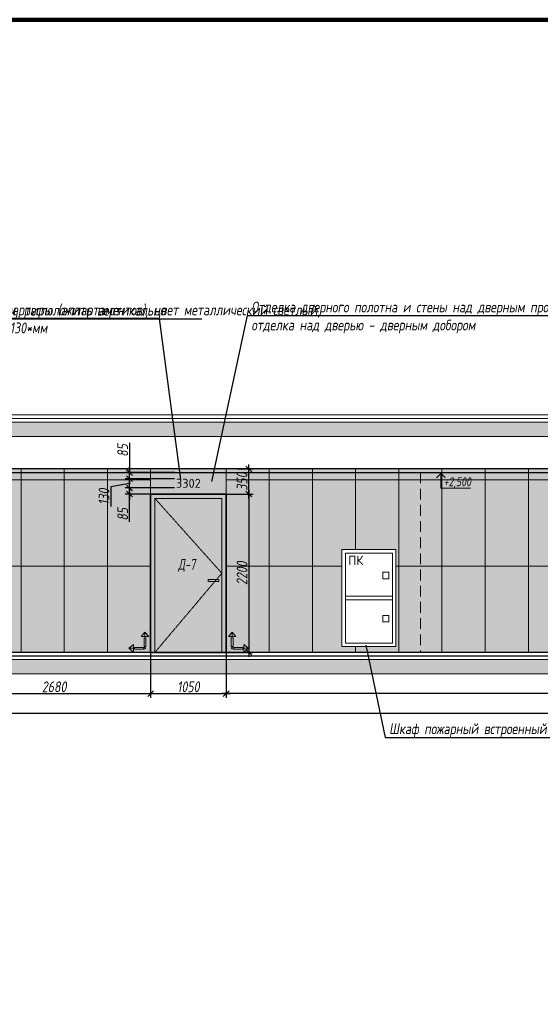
# Model space of a CAD drawing. Header units: millimetres. Extents: x -26888115 to 7466299, y -86687 to 22081.
# Tile 179 of 208: x 177647 to 184882, y 3671 to 17359. Entities that reach past the tile are written whole.
import ezdxf
from ezdxf import colors
from ezdxf.entities.mleader import LeaderData, LeaderLine
from ezdxf.math import Vec2, Vec3

# ---------------------------------------------------------------- set-up
doc = ezdxf.new("R2010")
doc.units = ezdxf.units.MM
for name, pattern in [('( Hidden )', [0.375, 0.25, -0.125]), ('DASHDOT', [25.4, 12.7, -6.35, 0, -6.35]), ('DASHED', [0.75, 0.5, -0.25]), ('DASHEDx20', [0.75, 0.5, -0.25])]:
    doc.linetypes.add(name, pattern=pattern)
doc.layers.get('Defpoints').update_dxf_attribs({"color": 31})
for name, color, linetype, lineweight in [('A-DETL-GENF', 7, 'Continuous', 5), ('engineering', 20, 'Continuous', 13), ('meb', 26, 'Continuous', 15), ('Двери', 7, 'Continuous', 5), ('Отделка стен', 253, 'Continuous', 0)]:
    doc.layers.add(name, color=color, linetype=linetype, lineweight=lineweight)
for name, color, linetype, lineweight, true_color in [('dim_obm', 7, 'Continuous', 9, 0x005700), ('dim_razv', 7, 'DASHDOT', 9, 0x285228), ('pol', 7, 'Continuous', 15, 0x55666d)]:
    doc.layers.add(name, color=color, linetype=linetype, lineweight=lineweight, true_color=true_color)
doc.styles.add('fl_iso paper', font='isocpeur.ttf', dxfattribs={"width": 0.8, "oblique": 10})
doc.styles.add('GODT type AU', font='isocpeur.ttf')
doc.styles.add('GOST-2.304_Type-B', font='GOST_Common.ttf')
doc.styles.add('In tre', font='isocpeur.ttf', dxfattribs={"width": 0.8, "oblique": 10})
doc.dimstyles.new('In tre 1_50', dxfattribs={"dimtxt": 150, "dimasz": 80, "dimexe": 60, "dimexo": 10, "dimgap": 20, "dimtad": 1, "dimdec": 0, "dimrnd": 5, "dimzin": 0, "dimdsep": 46, "dimtxsty": 'fl_iso paper', "dimblk": 'OBLIQUE', "dimcen": 0, "dimdle": 60, "dimadec": 0, "dimazin": 0, "dimtfac": 1, "dimtdec": 0, "dimtofl": 0, "dimtmove": 1, "dimatfit": 1, "dimfxl": 40, "dimtolj": 1, "dimtzin": 0, "dimarcsym": 1})

# ---------------------------------------------------------------- blocks, each defined once
blk = doc.blocks.new('_Oblique')
at = {"color": 0, "linetype": 'ByBlock', "lineweight": -2}
blk.add_line((-0.5, -0.5), (0.5, 0.5), dxfattribs=at)
blk = doc.blocks.new('*D145')
at = {"layer": 'Defpoints', "color": 0, "linetype": 'ByBlock', "transparency": 16777216}
for p in [(179466, 8564), (180516, 8564), (180516, 7990)]:
    blk.add_point(p, dxfattribs=at)
at = {"layer": 'dim_razv', "color": 0, "linetype": 'ByBlock', "lineweight": -2, "transparency": 16777216}
for p, q in [((179466, 8554), (179466, 7930)), ((180516, 8554), (180516, 7930)), ((179406, 7990), (180576, 7990))]:
    blk.add_line(p, q, dxfattribs=at)
at = {"layer": 'dim_razv', "color": 0, "linetype": 'ByBlock', "lineweight": -2, "transparency": 16777216, "xscale": 80, "yscale": 80, "zscale": 80, "rotation": 180}
blk.add_blockref('_Oblique', (179466, 7990), dxfattribs=at)
at = {"layer": 'dim_razv', "color": 0, "linetype": 'ByBlock', "lineweight": -2, "transparency": 16777216, "xscale": 80, "yscale": 80, "zscale": 80}
blk.add_blockref('_Oblique', (180516, 7990), dxfattribs=at)
at = {"layer": 'dim_razv', "color": 0, "linetype": 'ByBlock', "transparency": 16777216, "insert": (179991, 8085), "char_height": 150, "attachment_point": 5, "style": 'fl_iso paper'}
blk.add_mtext('\\A1;1050', dxfattribs=at)
blk = doc.blocks.new('*D142')
at = {"layer": 'Defpoints', "color": 0, "linetype": 'ByBlock', "transparency": 16777216}
for p in [(179173, 10849), (179809, 10849), (179809, 10764)]:
    blk.add_point(p, dxfattribs=at)
at = {"layer": 'dim_razv', "color": 0, "linetype": 'ByBlock', "lineweight": -2, "transparency": 16777216}
for p, q in [((179799, 10849), (179113, 10849)), ((179173, 10849), (179173, 10929)), ((179173, 10764), (179173, 10849)), ((179799, 10764), (179113, 10764)), ((179173, 10764), (179173, 10684)), ((179173, 10379), (179173, 10764))]:
    blk.add_line(p, q, dxfattribs=at)
at = {"layer": 'dim_razv', "color": 0, "linetype": 'ByBlock', "lineweight": -2, "transparency": 16777216, "xscale": 80, "yscale": 80, "zscale": 80}
for p, rotation in [((179173, 10849), 270), ((179173, 10764), 90)]:
    blk.add_blockref('_Oblique', p, dxfattribs=dict(at, rotation=rotation))
at = {"layer": 'dim_razv', "color": 0, "linetype": 'ByBlock', "transparency": 16777216, "insert": (179078, 10484), "char_height": 150, "attachment_point": 5, "rotation": 90, "style": 'fl_iso paper'}
blk.add_mtext('\\A1;85', dxfattribs=at)
blk = doc.blocks.new('*D143')
at = {"layer": 'Defpoints', "color": 0, "linetype": 'ByBlock', "transparency": 16777216}
for p in [(179173, 10977), (179809, 10977), (179809, 10849)]:
    blk.add_point(p, dxfattribs=at)
at = {"layer": 'dim_razv', "color": 0, "linetype": 'ByBlock', "lineweight": -2, "transparency": 16777216}
for p, q in [((179799, 10977), (179113, 10977)), ((179173, 10977), (179173, 11057)), ((179173, 10849), (179173, 10977)), ((179173, 10913), (178913, 10864)), ((178913, 10864), (178913, 10593)), ((179799, 10849), (179113, 10849)), ((179173, 10849), (179173, 10769))]:
    blk.add_line(p, q, dxfattribs=at)
at = {"layer": 'dim_razv', "color": 0, "linetype": 'ByBlock', "lineweight": -2, "transparency": 16777216, "xscale": 80, "yscale": 80, "zscale": 80}
for p, rotation in [((179173, 10977), 270), ((179173, 10849), 90)]:
    blk.add_blockref('_Oblique', p, dxfattribs=dict(at, rotation=rotation))
at = {"layer": 'dim_razv', "color": 0, "linetype": 'ByBlock', "transparency": 16777216, "insert": (178818, 10728), "char_height": 150, "attachment_point": 5, "rotation": 90, "style": 'fl_iso paper'}
blk.add_mtext('\\A1;130', dxfattribs=at)
blk = doc.blocks.new('*D144')
at = {"layer": 'Defpoints', "color": 0, "linetype": 'ByBlock', "transparency": 16777216}
for p in [(179173, 11064), (179809, 10977), (179811, 11064)]:
    blk.add_point(p, dxfattribs=at)
at = {"layer": 'dim_razv', "color": 0, "linetype": 'ByBlock', "lineweight": -2, "transparency": 16777216}
for p, q in [((179173, 11476), (179173, 11064)), ((179173, 11064), (179173, 11144)), ((179801, 11064), (179113, 11064)), ((179799, 10977), (179113, 10977)), ((179173, 10977), (179173, 11064)), ((179173, 10977), (179173, 10897))]:
    blk.add_line(p, q, dxfattribs=at)
at = {"layer": 'dim_razv', "color": 0, "linetype": 'ByBlock', "lineweight": -2, "transparency": 16777216, "xscale": 80, "yscale": 80, "zscale": 80}
for p, rotation in [((179173, 11064), 270), ((179173, 10977), 90)]:
    blk.add_blockref('_Oblique', p, dxfattribs=dict(at, rotation=rotation))
at = {"layer": 'dim_razv', "color": 0, "linetype": 'ByBlock', "transparency": 16777216, "insert": (179078, 11371), "char_height": 150, "attachment_point": 5, "rotation": 90, "style": 'fl_iso paper'}
blk.add_mtext('\\A1;85', dxfattribs=at)
blk = doc.blocks.new('*D155')
at = {"layer": 'Defpoints', "color": 0, "linetype": 'ByBlock', "transparency": 16777216}
for p in [(176786, 8264), (196516, 8264), (196516, 7718)]:
    blk.add_point(p, dxfattribs=at)
at = {"layer": 'dim_razv', "color": 0, "linetype": 'ByBlock', "lineweight": -2, "transparency": 16777216}
for p, q in [((176786, 8254), (176786, 7658)), ((196516, 8254), (196516, 7658)), ((176726, 7718), (196576, 7718))]:
    blk.add_line(p, q, dxfattribs=at)
at = {"layer": 'dim_razv', "color": 0, "linetype": 'ByBlock', "lineweight": -2, "transparency": 16777216, "xscale": 80, "yscale": 80, "zscale": 80, "rotation": 180}
blk.add_blockref('_Oblique', (176786, 7718), dxfattribs=at)
at = {"layer": 'dim_razv', "color": 0, "linetype": 'ByBlock', "lineweight": -2, "transparency": 16777216, "xscale": 80, "yscale": 80, "zscale": 80}
blk.add_blockref('_Oblique', (196516, 7718), dxfattribs=at)
at = {"layer": 'dim_razv', "color": 0, "linetype": 'ByBlock', "transparency": 16777216, "insert": (186651, 7813), "char_height": 150, "attachment_point": 5, "style": 'fl_iso paper'}
blk.add_mtext('\\A1;19730', dxfattribs=at)
blk = doc.blocks.new('*D180')
at = {"layer": 'Defpoints', "color": 0, "linetype": 'ByBlock', "transparency": 16777216}
for p in [(179466, 8564), (176786, 8264), (179466, 7990)]:
    blk.add_point(p, dxfattribs=at)
at = {"layer": 'dim_razv', "color": 0, "linetype": 'ByBlock', "lineweight": -2, "transparency": 16777216}
for p, q in [((179466, 8554), (179466, 7930)), ((176786, 8254), (176786, 7930)), ((176726, 7990), (179526, 7990))]:
    blk.add_line(p, q, dxfattribs=at)
at = {"layer": 'dim_razv', "color": 0, "linetype": 'ByBlock', "lineweight": -2, "transparency": 16777216, "xscale": 80, "yscale": 80, "zscale": 80, "rotation": 180}
blk.add_blockref('_Oblique', (176786, 7990), dxfattribs=at)
at = {"layer": 'dim_razv', "color": 0, "linetype": 'ByBlock', "lineweight": -2, "transparency": 16777216, "xscale": 80, "yscale": 80, "zscale": 80}
blk.add_blockref('_Oblique', (179466, 7990), dxfattribs=at)
at = {"layer": 'dim_razv', "color": 0, "linetype": 'ByBlock', "transparency": 16777216, "insert": (178126, 8085), "char_height": 150, "attachment_point": 5, "style": 'fl_iso paper'}
blk.add_mtext('\\A1;2680', dxfattribs=at)
blk = doc.blocks.new('1')
at = {"layer": 'pol', "linetype": 'ByBlock'}
h = blk.add_hatch(color=1, dxfattribs=at)
h.paths.add_polyline_path([(35776, 73135), (35803, 73135), (35803, 73259), (35776, 73259)])
h.paths.add_polyline_path([(35790, 73275), (35843, 73275), (35790, 73338)])
h.paths.add_polyline_path([(35790, 73275), (35736, 73275), (35790, 73338)])
edge = h.paths.add_edge_path()
edge.add_arc((35790, 73111), 13.4, 0, 360)
h = blk.add_hatch(color=1, dxfattribs=at)
h.paths.add_polyline_path([(35813, 73097), (35813, 73124), (35937, 73124), (35937, 73097)])
h.paths.add_polyline_path([(35952, 73111), (35952, 73164), (36016, 73111)])
h.paths.add_polyline_path([(35952, 73111), (35952, 73057), (36016, 73111)])
at = {"layer": 'pol', "color": 1, "linetype": 'ByBlock'}
for points in [[(35790, 73275), (35736, 73275), (35790, 73338), (35790, 73275)], [(35790, 73275), (35843, 73275), (35790, 73338), (35790, 73275)], [(35952, 73111), (35952, 73164), (36016, 73111), (35952, 73111)], [(35952, 73111), (35952, 73057), (36016, 73111), (35952, 73111)]]:
    blk.add_lwpolyline(points, dxfattribs=at)
for points in [[(35776, 73135), (35803, 73135), (35803, 73259), (35776, 73259)], [(35813, 73097), (35813, 73124), (35937, 73124), (35937, 73097)]]:
    blk.add_lwpolyline(points, close=True, dxfattribs=at)
blk.add_circle((35790, 73111), 13.4, dxfattribs=at)
blk = doc.blocks.new('*D214')
at = {"layer": 'Defpoints', "color": 0, "linetype": 'ByBlock', "transparency": 16777216}
for p in [(180663, 11114), (180832, 11114), (180516, 10764)]:
    blk.add_point(p, dxfattribs=at)
at = {"layer": 'dim_razv', "color": 0, "linetype": 'ByBlock', "lineweight": -2, "transparency": 16777216}
for p, q in [((180673, 11114), (180892, 11114)), ((180832, 10704), (180832, 11174)), ((180526, 10764), (180892, 10764))]:
    blk.add_line(p, q, dxfattribs=at)
at = {"layer": 'dim_razv', "color": 0, "linetype": 'ByBlock', "lineweight": -2, "transparency": 16777216, "xscale": 80, "yscale": 80, "zscale": 80}
for p, rotation in [((180832, 11114), 90), ((180832, 10764), 270)]:
    blk.add_blockref('_Oblique', p, dxfattribs=dict(at, rotation=rotation))
at = {"layer": 'dim_razv', "color": 0, "linetype": 'ByBlock', "transparency": 16777216, "insert": (180737, 10939), "char_height": 150, "attachment_point": 5, "rotation": 90, "style": 'fl_iso paper'}
blk.add_mtext('\\A1;350', dxfattribs=at)
blk = doc.blocks.new('*D215')
at = {"layer": 'Defpoints', "color": 0, "linetype": 'ByBlock', "transparency": 16777216}
for p in [(180516, 10764), (180516, 8564), (180832, 8564)]:
    blk.add_point(p, dxfattribs=at)
at = {"layer": 'dim_razv', "color": 0, "linetype": 'ByBlock', "lineweight": -2, "transparency": 16777216}
for p, q in [((180832, 10824), (180832, 8504)), ((180526, 10764), (180892, 10764)), ((180526, 8564), (180892, 8564))]:
    blk.add_line(p, q, dxfattribs=at)
at = {"layer": 'dim_razv', "color": 0, "linetype": 'ByBlock', "lineweight": -2, "transparency": 16777216, "xscale": 80, "yscale": 80, "zscale": 80}
for p, rotation in [((180832, 10764), 90), ((180832, 8564), 270)]:
    blk.add_blockref('_Oblique', p, dxfattribs=dict(at, rotation=rotation))
at = {"layer": 'dim_razv', "color": 0, "linetype": 'ByBlock', "transparency": 16777216, "insert": (180737, 9664), "char_height": 150, "attachment_point": 5, "rotation": 90, "style": 'fl_iso paper'}
blk.add_mtext('\\A1;2200', dxfattribs=at)
blk = doc.blocks.new('*D719')
at = {"layer": 'Defpoints', "color": 0, "linetype": 'ByBlock', "transparency": 16777216}
for p in [(191126, 8714), (180516, 8554), (180516, 7990)]:
    blk.add_point(p, dxfattribs=at)
at = {"layer": 'dim_razv', "color": 0, "linetype": 'ByBlock', "lineweight": -2, "transparency": 16777216}
for p, q in [((191126, 8704), (191126, 7930)), ((180516, 8544), (180516, 7930)), ((191186, 7990), (180456, 7990))]:
    blk.add_line(p, q, dxfattribs=at)
at = {"layer": 'dim_razv', "color": 0, "linetype": 'ByBlock', "lineweight": -2, "transparency": 16777216, "xscale": 80, "yscale": 80, "zscale": 80, "rotation": 180}
blk.add_blockref('_Oblique', (180516, 7990), dxfattribs=at)
at = {"layer": 'dim_razv', "color": 0, "linetype": 'ByBlock', "lineweight": -2, "transparency": 16777216, "xscale": 80, "yscale": 80, "zscale": 80}
blk.add_blockref('_Oblique', (191126, 7990), dxfattribs=at)
at = {"layer": 'dim_razv', "color": 0, "linetype": 'ByBlock', "transparency": 16777216, "insert": (185821, 8085), "char_height": 150, "attachment_point": 5, "style": 'fl_iso paper'}
blk.add_mtext('\\A1;10610', dxfattribs=at)

msp = doc.modelspace()

# ---------------------------------------------------------------- hatches: boundary and pattern name
at = {"layer": 'A-DETL-GENF'}
h = msp.add_hatch(dxfattribs=at)
h.set_pattern_fill('ANSI35', color=256, scale=20, style=0)
h.set_pattern_definition([(45, (32373.26, 722.8), (-89.80256, 89.80256), []), (45, (32463.07, 722.8), (-89.80256, 89.80256), [158.75, -31.75, 0, -31.75])])
h.paths.add_polyline_path([(154647.4, 11564), (198584.9, 11564), (198584.9, 11764), (154647.4, 11764)])
h.paths.add_polyline_path([(154647.4, 8264), (198584.9, 8264), (198584.9, 8464), (154647.4, 8464)])
at = {"layer": 'dim_obm'}
msp.add_hatch(color=256, dxfattribs=at).paths.add_polyline_path([(183569.1, 10996), (183501, 11064), (183433, 10996), (183444.5, 10984.4), (183501, 11040.9), (183557.5, 10984.4)], flags=0)
at = {"layer": 'dim_razv', "true_color": 0xeceae4, "transparency": 33554687}
h = msp.add_hatch(dxfattribs=at)
h.set_pattern_fill('AR-SAND', color=254, scale=3, angle=315)
h.paths.add_polyline_path([(155506, 8564), (155506, 11114), (162286, 11114), (162286, 8564), (161756, 8564), (161756, 10764), (160156, 10764), (160156, 8564)])
h.paths.add_polyline_path([(163986, 8564), (163986, 11114), (175456, 11114), (175456, 8564), (175226, 8564), (175226, 10764), (173776, 10764), (173776, 8564), (166506, 8564), (166506, 10744), (164546, 10744), (164546, 8564)])
h.paths.add_polyline_path([(172651, 8614), (173451, 8614), (173451, 9264), (172651, 9264)], flags=16)
h.paths.add_polyline_path([(176506, 11114), (179466, 11114), (179466, 8564), (176506, 8564)])
h.paths.add_polyline_path([(180516, 11114), (192376, 11114), (192376, 8564), (180516, 8564)])
h.paths.add_polyline_path([(182126, 9994), (182876, 9994), (182876, 8644), (182126, 8644)], flags=16)
h.paths.add_polyline_path([(194961, 9994), (195711, 9994), (195711, 8644), (194961, 8644)], flags=16)
h.paths.add_polyline_path([(193426, 11114), (196771, 11114), (196771, 8564), (193426, 8564)])
h.paths.add_polyline_path([(197821, 11114), (198076, 11114), (198076, 8564), (197821, 8564)])
at = {"layer": 'dim_razv', "true_color": 0xcccccc}
h = msp.add_hatch(dxfattribs=at)
h.set_pattern_fill('AR-SAND', color=254, scale=3, angle=315)
h.set_pattern_definition([(352.5, (58838.94, -2574.63), (100.42605, 107.2144), [0, -115.824, 0, -129.54, 0, -123.825]), (322.5, (58838.94, -2574.63), (247.41986, 56.70328), [0, -62.484, 0, -104.394, 0, -40.005]), (282.5, (58772.67, -2508.36), (168.0997, -167.48995), [0, -38.1, 0, -137.16, 0, -179.07]), (272.5, (58772.67, -2508.36), (209.26523, -114.68433), [0, -19.05, 0, -89.916, 0, -102.87])])
h.paths.add_polyline_path([(180266, 9579), (180416, 9579), (180416, 9549), (180266, 9549)])
at = {"layer": 'meb', "lineweight": 9, "true_color": 0x000000, "transparency": 33554687}
h = msp.add_hatch(dxfattribs=at)
h.set_pattern_fill('WOOD6', color=18, scale=500, angle=70, pattern_type=2)
h.set_pattern_definition([(65.6014, (25937.9, 13734.75), (171.008879, 469.846507), [32.596, -6486.6055]), (74.3987, (25975.486, 13721.068), (1582.275289, 5809.165425), [32.596, -6486.6065]), (66.9874, (25763.623, 13782.217), (171.0084906, 469.846981), [47.5655, -9465.5815]), (73.0127, (25735.432, 13792.478), (2608.34782, 8628.2388574), [47.5655, -9465.5825]), (65.4262, (25883.002, 13722.804), (2692.964117, 5936.9969055), [62.6995, -12477.2345]), (74.5739, (26009.86, 13676.631), (1582.2764426, 5809.1649888), [62.6995, -12477.2365]), (68.1525, (25795.649, 13738.635), (171.0092826, 469.8465317), [77.5405, -15430.521]), (71.8476, (25682.89, 13779.678), (4660.4585783, 14266.3986336), [77.5405, -15430.522]), (63.4182, (25835.162, 13737.556), (2008.926161, 4057.6106541), [65.4315, -13020.817]), (74.5739, (26061.544, 13657.82), (1582.2764426, 5809.1649888), [62.6995, -12477.2365]), (71.8476, (25642.954, 13794.214), (4660.4585783, 14266.3986336), [77.5405, -15430.522]), (70, (25948.25, 13361.2), (-469.8463, 171.01), [70, -430]), (70, (25896.57, 13380), (-469.8463, 171.01), [70, -430]), (70, (25779.1, 13422.74), (-469.8463, 171.01), [70, -430]), (69.209, (25705.3424, 13449.5903), (12954.03862925, 34127.60422081), [72.507, -72434.4025]), (69.5225, (25667.912, 13463.214), (171.01042241, 469.84603378), [100.0035, -59902.08]), (82.609, (25626.997, 13478.106), (4409.75308902, 34044.93653618), [48.674, -38890.441]), (61.4686, (25642.853, 13472.334), (1666.9538994, 3117.900554), [50.5595, -10061.3315]), (70.4775, (25603.7, 13486.585), (19880.30710864, 56082.73736222), [100.0035, -59902.08]), (70.7899, (25566.268, 13500.209), (11839.88184324, 34001.03541368), [72.507, -36430.962]), (70.7899, (25526.3314, 13514.745), (11839.88184324, 34001.03541368), [72.507, -36430.962]), (76.0724, (25803.051, 13488.52), (3378.7563056, 13668.722228), [118.163, -23514.439]), (63.9277, (25920.512, 13445.767), (4188.85944166, 8585.06869065), [118.163, -23514.4345]), (76.0724, (25731.079, 13517.376), (3378.7563056, 13668.722228), [118.163, -23514.439]), (63.9277, (25590.126, 13568.668), (4188.85944166, 8585.06869065), [118.163, -23514.4345]), (85.9453, (25882.3, 13523.525), (43.186263, 1580.547963), [36.4005, -3603.6525]), (80.954, (25847.263, 13485.73), (385.2068691, 2520.240605), [78.9385, -15708.7115]), (59.0461, (25884.85, 13472.05), (6795.4575344, 11360.9666392), [78.9385, -15708.706]), (80.954, (25702.897, 13556.898), (385.2068691, 2520.240605), [78.9385, -15708.7115]), (59.0461, (25637.119, 13580.84), (6795.4575344, 11360.9666392), [78.9385, -15708.706]), (74.7636, (25757.344, 13494.514), (1411.268487, 5339.318), [120.416, -5900.381]), (63.9277, (25972.195, 13426.956), (4188.85944166, 8585.06869065), [118.163, -23514.4345]), (63.9277, (25550.189, 13583.204), (4188.85944166, 8585.06869065), [118.163, -23514.4345]), (46.8016, (25654.2, 13569.3), (1794.733447, 2007.214747), [38.079, -3769.802]), (63.9911, (25633.258, 13526.375), (2179.9383233, 4527.455938), [47.7625, -9504.722]), (73.3664, (25823.606, 13406.546), (2266.322845, 7688.5481597), [82.6425, -8432.05]), (66.6337, (25852.073, 13396.185), (171.00869, 469.8466143), [82.6425, -8432.049]), (71.5911, (25738.389, 13437.562), (5515.5177835, 16615.6266733), [60.023, -17946.92]), (70, (25831.5, 13603.2), (-469.8463, 171.01), [62.5, -437.5]), (70, (25972.45, 13551.9), (-469.8463, 171.01), [62.5, -437.5]), (51.5652, (25914.8, 13642.06), (171.00867, 469.84671), [31.623, -1549.5145]), (63.2903, (25895.57, 13603.83), (2008.926495, 4057.6104033), [42.793, -8515.826]), (76.3401, (25884.876, 13559.835), (898.24016, 3929.77849), [45.277, -4482.415]), (80.6196, (25929.313, 13594.21), (385.2061187, 2520.240567), [40.697, -8098.712]), (92.6198, (25935.946, 13634.362), (-212.463999, 3801.952825), [32.5, -6467.497]), (70, (25859.67, 13563.7), (-469.8463, 171.01), [95, -405]), (70, (25925.45, 13539.75), (-469.8463, 171.01), [95, -405]), (73.3664, (25715.308, 13634.855), (2266.322845, 7688.5481597), [85.147, -8429.5455]), (66.6337, (25677.72, 13648.535), (171.00869, 469.8466143), [85.147, -8429.545]), (70, (26024.13, 13533.1), (-469.8463, 171.01), [62.5, -437.5]), (51.5652, (25882.3, 13523.53), (171.00867, 469.84671), [55.34, -1525.7975]), (65.2365, (25916.703, 13566.874), (171.009178, 469.846743), [30.104, -5990.692]), (77.4314, (25667.002, 13516.754), (1625.459454, 7389.714305), [57.987, -11539.4265]), (88.4349, (25679.62, 13573.35), (-127.82536, 1110.70212), [23.717, -1557.4215]), (63.66, (25852.87, 13661.94), (171.008346, 469.847107), [67.9155, -4459.7755]), (76.3401, (25993.82, 13610.637), (898.24016, 3929.77849), [67.9155, -4459.7765]), (71.273, (25759.521, 13632.065), (7054.6075495, 20844.2438088), [112.528, -22393.0265]), (68.7271, (25642.052, 13674.815), (171.0088508, 469.8466633), [112.528, -22393.0255]), (61.0275, (25892.166, 13652.957), (3162.809465, 5765.986942), [48.0885, -9569.6]), (70, (25789, 13610.7), (-469.8463, 171.01), [135, -365]), (76.3401, (26045.505, 13591.826), (898.24016, 3929.77849), [67.9155, -4459.7765]), (68.7271, (25602.115, 13689.351), (171.0088508, 469.8466633), [112.528, -22393.0255]), (60.5378, (25915.46, 13695.03), (171.009083, 469.84671), [45.6205, -2995.7595]), (70, (25739.7, 13716.44), (-469.8463, 171.01), [70, -430]), (70, (25711.5, 13726.7), (-469.8463, 171.01), [70, -430]), (79.211, (25957.944, 13629.016), (556.2152697, 2990.0877084), [93.7085, -18647.955]), (76.4916, (25683.8258, 13928.33), (14455.54399161, 60185.545455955), [57.862, -83980.958]), (76.4916, (25723.7628, 13913.794), (14455.54399161, 60185.545455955), [57.862, -83980.958]), (80.0418, (25760.6607, 13876.4108), (8425.60322164, 48013.86418706), [81.2445, -57297.7555]), (62.093, (25782.218, 13825.997), (6838.6377563, 12941.5171704), [121.152, -18051.623]), (63.5515, (25850.5792, 13867.627), (13892.44688303, 27933.073674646), [57.866, -89005.62]), (67.1373, (25880.471, 13832.803), (171.0122466, 469.845349), [50.0625, -9962.4325]), (71.7899, (25925.107, 13816.557), (4831.4685046, 14736.2447852), [80.039, -15927.7715]), (70, (25981.07, 13838.75), (-469.8463, 171.01), [40, -460]), (70, (26009.26, 13828.5), (-469.8463, 171.01), [40, -460]), (68.2101, (26037.87, 13775.515), (171.0098556, 469.8463527), [80.039, -15927.7715]), (68.2101, (26089.553, 13756.704), (171.0098556, 469.8463527), [80.039, -15927.7715]), (66.4238, (25909.077, 13779.825), (171.009185, 469.8468474), [40.078, -7975.5305]), (73.5763, (26026.538, 13737.072), (2095.3090965, 7218.702968), [40.078, -7975.5315]), (66.4238, (25824.504, 13810.606), (171.009185, 469.8468474), [40.078, -7975.5305]), (73.5763, (25707.044, 13853.355), (2095.3090965, 7218.702968), [40.078, -7975.5315]), (66.4238, (25951.363, 13764.434), (171.009185, 469.8468474), [40.078, -7975.5305]), (73.5763, (25984.252, 13752.463), (2095.3090965, 7218.702968), [40.078, -7975.5315]), (66.4238, (25864.44, 13796.07), (171.009185, 469.8468474), [40.078, -7975.5305]), (73.5763, (26078.22, 13718.26), (2095.3090965, 7218.702968), [40.078, -7975.5315]), (73.5763, (25667.107, 13867.89), (2095.3090965, 7218.702968), [40.078, -7975.5315]), (73.5763, (25749.33, 13837.968), (2095.3090965, 7218.702968), [40.078, -7975.5315]), (63.66, (25840.535, 13847.34), (171.008346, 469.847107), [22.6385, -4505.0525]), (76.3401, (25718.37, 13891.8), (898.24016, 3929.77849), [22.6385, -4505.0535]), (76.3401, (25678.435, 13906.34), (898.24016, 3929.77849), [22.6385, -4505.0535]), (70.2731, (25967.4, 13801.17), (-469.8466, 171.0099), [40.0005, -460.005]), (70, (25995.6, 13790.9), (-469.8463, 171.01), [40, -460]), (51.5652, (25799.12, 13923.6), (171.00867, 469.84671), [23.717, -1557.4205]), (92.6198, (25799.12, 13923.603), (-212.463999, 3801.952825), [24.375, -6475.622]), (71.5911, (25899.922, 13878.933), (5515.5177835, 16615.6266733), [30.012, -17976.931])])
h.paths.add_polyline_path([(179466, 10764), (180516, 10764), (180516, 11114), (179466, 11114)])
h.paths.add_polyline_path([(179466, 10764), (180516, 10764), (180516, 8564), (179466, 8564)])

# ---------------------------------------------------------------- linework, layer by layer
at = {"lineweight": 13}
for points in [[(154647.4, 11814), (198584.9, 11814), (198584.9, 11864), (154647.4, 11864)], [(198584.9, 11764), (154647.4, 11764), (154647.4, 11814), (198584.9, 11814)], [(154647.4, 11564), (198584.9, 11564), (198584.9, 11764), (154647.4, 11764)], [(176506, 11114), (179466, 11114), (179466, 8564), (176506, 8564)], [(179466, 10764), (180516, 10764), (180516, 11114), (179466, 11114)], [(180516, 11114), (192376, 11114), (192376, 8564), (180516, 8564)], [(179526, 10704), (180456, 10704), (180456, 8564), (179526, 8564)], [(182126, 8644), (182126, 9994), (182876, 9994), (182876, 8644)], [(182126, 9994), (182876, 9994), (182876, 8644), (182126, 8644)], [(182176, 8694), (182176, 9944), (182826, 9944), (182826, 8694)], [(182696, 9587.8), (182696, 9677.8), (182776, 9677.8), (182776, 9587.8)], [(180266, 9579), (180416, 9579), (180416, 9549), (180266, 9549)], [(182176, 9344), (182826, 9344), (182826, 9294), (182176, 9294)], [(182696, 8987.8), (182696, 9077.8), (182776, 9077.8), (182776, 8987.8)], [(154647.4, 8264), (198584.9, 8264), (198584.9, 8464), (154647.4, 8464)]]:
    msp.add_lwpolyline(points, close=True, dxfattribs=at)
at = {"lineweight": 30}
msp.add_lwpolyline([(198076, 11114), (155506, 11114), (155506, 11064), (198076, 11064)], close=True, dxfattribs=at)
at = {"color": 8, "linetype": 'DASHED', "lineweight": 0, "ltscale": 300}
msp.add_lwpolyline([(181716, 8564), (181716, 11064), (183216, 11064), (183216, 8564)], dxfattribs=at)
at = {"lineweight": 35}
msp.add_lwpolyline([(179466, 10764), (180516, 10764), (180516, 8564), (179466, 8564)], close=True, dxfattribs=at)
at = {"linetype": '( Hidden )', "lineweight": 13, "ltscale": 10}
msp.add_lwpolyline([(179526, 10704), (180456, 9664), (179526, 8564)], dxfattribs=at)
at = {"lineweight": 13}
for points in [[(198276, 8514), (198584.9, 8514), (198584.9, 8464), (154647.4, 8464), (154647.4, 8514), (155306, 8514)], [(155506, 8514), (198076, 8514)]]:
    msp.add_lwpolyline(points, dxfattribs=at)
at = {"lineweight": 30}
for points in [[(198076, 8564), (155506, 8564)], [(155506, 8514), (198076, 8514)]]:
    msp.add_lwpolyline(points, dxfattribs=at)
at = {"layer": 'Defpoints', "color": 1, "lineweight": 100}
msp.add_lwpolyline([(145825.4, -10016.5), (249195.3, -10016.5), (249195.3, 17359), (145825.4, 17359)], close=True, dxfattribs=at)
at = {"layer": 'dim_obm'}
msp.add_lwpolyline([(183501, 11064), (183501, 10984), (183501, 10848.5), (183912, 10848.5)], dxfattribs=at)
at = {"layer": 'Отделка стен', "transparency": 33554687}
for points in [[(177066, 11114), (177066, 10964), (177666, 10964), (177666, 11114)], [(177666, 11114), (177666, 10964), (178266, 10964), (178266, 11114)], [(178266, 11114), (178266, 10964), (178866, 10964), (178866, 11114)], [(178866, 11114), (178866, 10964), (179466, 10964), (179466, 11114)], [(180516, 11114), (180516, 10964), (181116, 10964), (181116, 11114)], [(181116, 11114), (181116, 10964), (181716, 10964), (181716, 11114)], [(181716, 11114), (181716, 10964), (182316, 10964), (182316, 11114)], [(182316, 11114), (182316, 10964), (182916, 10964), (182916, 11114)], [(182916, 11114), (182916, 10964), (183516, 10964), (183516, 11114)], [(183516, 11114), (183516, 10964), (184116, 10964), (184116, 11114)], [(184116, 11114), (184116, 10964), (184716, 10964), (184716, 11114)], [(184716, 11114), (184716, 10964), (185316, 10964), (185316, 11114)], [(177066, 10964), (177066, 9764), (177666, 9764), (177666, 10964)], [(177666, 10964), (177666, 9764), (178266, 9764), (178266, 10964)], [(178266, 10964), (178266, 9764), (178866, 9764), (178866, 10964)], [(178866, 10964), (178866, 9764), (179466, 9764), (179466, 10964)], [(180516, 10964), (180516, 9764), (181116, 9764), (181116, 10964)], [(181116, 10964), (181116, 9764), (181716, 9764), (181716, 10964)], [(182916, 10964), (182916, 9764), (183516, 9764), (183516, 10964)], [(183516, 10964), (183516, 9764), (184116, 9764), (184116, 10964)], [(184116, 10964), (184116, 9764), (184716, 9764), (184716, 10964)], [(184716, 10964), (184716, 9764), (185316, 9764), (185316, 10964)], [(177066, 9764), (177066, 8564), (177666, 8564), (177666, 9764)], [(177666, 9764), (177666, 8564), (178266, 8564), (178266, 9764)], [(178266, 9764), (178266, 8564), (178866, 8564), (178866, 9764)], [(178866, 9764), (178866, 8564), (179466, 8564), (179466, 9764)], [(180516, 9764), (180516, 8564), (181116, 8564), (181116, 9764)], [(181116, 9764), (181116, 8564), (181716, 8564), (181716, 9764)], [(182916, 9764), (182916, 8564), (183516, 8564), (183516, 9764)], [(183516, 9764), (183516, 8564), (184116, 8564), (184116, 9764)], [(184116, 9764), (184116, 8564), (184716, 8564), (184716, 9764)], [(184716, 9764), (184716, 8564), (185316, 8564), (185316, 9764)]]:
    msp.add_lwpolyline(points, close=True, dxfattribs=at)
for points in [[(182316, 9994), (182316, 10964), (181716, 10964), (181716, 9764), (182126, 9764)], [(182876, 9764), (182916, 9764), (182916, 10964), (182316, 10964), (182316, 9994)], [(182126, 9764), (181716, 9764), (181716, 8564), (182316, 8564), (182316, 8644)], [(182316, 8644), (182316, 8564), (182916, 8564), (182916, 9764), (182876, 9764)]]:
    msp.add_lwpolyline(points, dxfattribs=at)

# ---------------------------------------------------------------- block references
at = {"linetype": 'ByBlock', "yscale": 0.9938708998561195, "zscale": 0.9938708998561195}
for p, xscale in [((214958.8, -64042.3), -0.9938708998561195), ((145029.7, -64042.3), 0.9938708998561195)]:
    msp.add_blockref('1', p, dxfattribs=dict(at, xscale=xscale))

# ---------------------------------------------------------------- texts
at = {"layer": 'dim_obm', "insert": (183539.4, 10997.7), "char_height": 125, "attachment_point": 1, "line_spacing_factor": 0.666667, "style": 'fl_iso paper'}
msp.add_mtext('+2,500', dxfattribs=at)
at = {"layer": 'dim_razv', "color": 254, "true_color": 0xcccccc, "insert": (179991, 10914), "char_height": 125, "attachment_point": 5, "style": 'GODT type AU'}
msp.add_mtext_dynamic_manual_height_columns('3302', width=166.384, gutter_width=12.5, heights=[0], dxfattribs=at)
at = {"layer": 'engineering', "color": 0, "linetype": 'DASHEDx20', "ltscale": 4, "transparency": 33554687, "insert": (182318.1, 9842.2), "char_height": 130, "attachment_point": 5, "style": 'GOST-2.304_Type-B'}
msp.add_mtext('ПК', dxfattribs=at)
at = {"layer": 'Двери', "lineweight": 0, "insert": (179969.2, 9773.4), "char_height": 150, "attachment_point": 5, "style": 'fl_iso paper'}
msp.add_mtext_dynamic_manual_height_columns('{\\W0.7;Д-7}', width=190.261, gutter_width=1350, heights=[0], dxfattribs=at)

# ---------------------------------------------------------------- dimensions: what is measured, and where the dimension line sits
at = {"layer": 'dim_razv', "linetype": 'ByBlock'}
for base, p1, p2, picture, middle in [((179172.7, 11064), (179809.4, 10976.7), (179811.2, 11064), '*D144', (179185.4, 11370.6)), ((180831.8, 11114), (180516, 10764), (180663.4, 11114), '*D214', (180831.8, 10939)), ((179172.7, 10976.7), (179809.4, 10848.9), (179809.4, 10976.7), '*D143', (178912.7, 10843.6)), ((179172.7, 10848.9), (179809.4, 10764), (179809.4, 10848.9), '*D142', (179146.5, 10483.8))]:
    dim = msp.add_linear_dim(base=base, p1=p1, p2=p2, angle=90, dimstyle='In tre 1_50', dxfattribs=at)
    dim.commit()
    dim.dimension.update_dxf_attribs({"geometry": picture, "text_midpoint": middle, "dimtype": 160})
dim = msp.add_linear_dim(base=(180831.8, 8564), p1=(180516, 10764), p2=(180516, 8564), angle=90, dimstyle='In tre 1_50', dxfattribs=at)
dim.commit()
dim.dimension.update_dxf_attribs({"geometry": '*D215', "text_midpoint": (180736.8, 9664)})
for base, p1, p2, picture, middle in [((180516, 7989.8), (191126, 8714), (180516, 8554), '*D719', (185821, 8084.8)), ((179466, 7989.8), (176786, 8264), (179466, 8564), '*D180', (178126, 8084.8)), ((180516, 7989.8), (179466, 8564), (180516, 8564), '*D145', (179991, 8084.8)), ((196516, 7717.8), (176786, 8264), (196516, 8264), '*D155', (186651, 7812.8))]:
    dim = msp.add_linear_dim(base=base, p1=p1, p2=p2, dimstyle='In tre 1_50', dxfattribs=at)
    dim.commit()
    dim.dimension.update_dxf_attribs({"geometry": picture, "text_midpoint": middle})

# ---------------------------------------------------------------- leaders
at = {"layer": 'dim_razv', "color": 0, "linetype": 'ByBlock'}
ml = msp.add_multileader_mtext('Standard', dxfattribs=at)
ml.set_content('Цифры номера квартиры (аппартаментов), цвет металлический светлый, \\Pвысота номера - 130*мм', style='In tre')
ml.set_leader_properties()
ml.build(insert=Vec2(0, 0))
ml.multileader.update_dxf_attribs({"text_left_attachment_type": 6, "text_right_attachment_type": 6, "dogleg_length": 1, "arrow_head_size": 0, "scale": 50})
ctx = ml.context
ctx.base_point, ctx.scale, ctx.char_height, ctx.arrow_head_size, ctx.landing_gap_size, ctx.plane_origin = Vec3(176169.3, 13204.5), 50, 150, 0, 4.5, Vec3(191231.8, 11137.7)
ctx.left_attachment, ctx.right_attachment = 6, 6
notes = []
notes.append((ctx, [(0, (1, 1, 0), (179590.6, 13204.5), (-1, 0), 50, [(1, [(179888.4, 10969.2)], 0, [])])]))
ctx.mtext.insert, ctx.mtext.width, ctx.mtext.defined_height, ctx.mtext.flow_direction = Vec3(176173.8, 13399.5), 3469.079, 696.6, 5
ml = msp.add_multileader_mtext('Standard', dxfattribs=at)
ml.set_content('Отделка дверного полотна и стены над дверным проемом в один цвет,\\Pотделка над дверью - дверным добором', style='In tre')
ml.set_leader_properties()
ml.build(insert=Vec2(0, 0))
ml.multileader.update_dxf_attribs({"text_left_attachment_type": 6, "text_right_attachment_type": 6, "dogleg_length": 1, "arrow_head_size": 0, "scale": 50})
ctx = ml.context
ctx.base_point, ctx.scale, ctx.char_height, ctx.arrow_head_size, ctx.landing_gap_size, ctx.plane_origin = Vec3(180862.2, 13244.7), 50, 150, 0, 4.5, Vec3(191689.1, 10903.5)
ctx.left_attachment, ctx.right_attachment = 6, 6
notes.append((ctx, [(1, (1, 1, 0), (180812.2, 13244.7), (1, 0), 50, [(1, [(180316.7, 10937.7)], 0, [])])]))
ctx.mtext.insert, ctx.mtext.width, ctx.mtext.defined_height, ctx.mtext.flow_direction = Vec3(180866.7, 13439.7), 3092.716, 696.6, 5
ml = msp.add_multileader_mtext('Standard', dxfattribs=at)
ml.set_content('Плитка керамогранитная, настенная, размер плитки 600х1200мм, расположить вертикально', style='In tre')
ml.set_leader_properties()
ml.build(insert=Vec2(0, 0))
ml.multileader.update_dxf_attribs({"text_left_attachment_type": 6, "text_right_attachment_type": 6, "dogleg_length": 1, "arrow_head_size": 0, "scale": 50})
ctx = ml.context
ctx.base_point, ctx.scale, ctx.char_height, ctx.arrow_head_size, ctx.landing_gap_size, ctx.plane_origin = Vec3(172602.6, 13201.1), 50, 150, 0, 4.5, Vec3(174616.7, 12398)
ctx.left_attachment, ctx.right_attachment = 6, 6
notes.append((ctx, [(1, (1, 1, 0), (172552.6, 13201.1), (1, 0), 50, [(1, [(171985.4, 10824.6)], 0, [])])]))
ctx.mtext.insert, ctx.mtext.width, ctx.mtext.defined_height, ctx.mtext.flow_direction = Vec3(172607.1, 13396.1), 3060.297, 696.6, 5
ml = msp.add_multileader_mtext('Standard', dxfattribs=at)
ml.set_content('Потолок подвесной, реечный\\Pрейка 50х50 белого цвета, шаг рейки 120-125мм', style='In tre')
ml.set_leader_properties()
ml.build(insert=Vec2(0, 0))
ml.multileader.update_dxf_attribs({"text_left_attachment_type": 6, "text_right_attachment_type": 6, "dogleg_length": 1, "arrow_head_size": 0, "scale": 50})
ctx = ml.context
ctx.base_point, ctx.scale, ctx.char_height, ctx.arrow_head_size, ctx.landing_gap_size, ctx.plane_origin = Vec3(167536.3, 12932.2), 50, 150, 0, 4.5, Vec3(176183.4, 11137.7)
ctx.left_attachment, ctx.right_attachment = 6, 6
notes.append((ctx, [(0, (1, 1, 0), (169788.2, 12932.2), (-1, 0), 50, [(1, [(169971, 11114)], 0, [])])]))
ctx.mtext.insert, ctx.mtext.width, ctx.mtext.defined_height, ctx.mtext.flow_direction = Vec3(167540.8, 13127.2), 2509.515, 696.6, 5
ml = msp.add_multileader_mtext('Standard', dxfattribs=at)
ml.set_content('Решетка вентиляционная декоративная 850х400 в цвет стен', style='In tre')
ml.set_leader_properties()
ml.build(insert=Vec2(0, 0))
ml.multileader.update_dxf_attribs({"text_left_attachment_type": 6, "text_right_attachment_type": 6, "dogleg_length": 1, "arrow_head_size": 0, "scale": 50})
ctx = ml.context
ctx.base_point, ctx.scale, ctx.char_height, ctx.arrow_head_size, ctx.landing_gap_size, ctx.plane_origin = Vec3(160385.8, 12847.8), 50, 150, 0, 4.5, Vec3(169956.1, 10760)
ctx.left_attachment, ctx.right_attachment = 6, 6
notes.append((ctx, [(0, (1, 1, 0), (163293.1, 12847.8), (-1, 0), 50, [(1, [(163651, 11517.5)], 0, [])])]))
ctx.mtext.insert, ctx.mtext.width, ctx.mtext.defined_height, ctx.mtext.flow_direction = Vec3(160390.3, 13042.8), 2996.732, 696.6, 5
ml = msp.add_multileader_mtext('Standard', dxfattribs=at)
ml.set_content('Зеркало на стене, выполнить в один уровень с отделкой стен', style='In tre')
ml.set_leader_properties()
ml.build(insert=Vec2(0, 0))
ml.multileader.update_dxf_attribs({"text_left_attachment_type": 6, "text_right_attachment_type": 6, "dogleg_length": 1, "arrow_head_size": 0, "scale": 50})
ctx = ml.context
ctx.base_point, ctx.scale, ctx.char_height, ctx.arrow_head_size, ctx.landing_gap_size, ctx.plane_origin = Vec3(159178.8, 7381.7), 50, 150, 0, 4.5, Vec3(168730.8, 5587.2)
ctx.left_attachment, ctx.right_attachment = 6, 6
notes.append((ctx, [(0, (1, 1, 0), (162071.4, 7381.7), (-1, 0), 20, [(1, [(163189.1, 8664)], 0, [])])]))
ctx.mtext.insert, ctx.mtext.width, ctx.mtext.defined_height, ctx.mtext.flow_direction = Vec3(159183.3, 7576.7), 3043.138, 696.6, 5
ml = msp.add_multileader_mtext('Standard', dxfattribs=at)
ml.set_content('Решетка вентиляционная декоративная 700х550 в цвет стен', style='In tre')
ml.set_leader_properties()
ml.build(insert=Vec2(0, 0))
ml.multileader.update_dxf_attribs({"text_left_attachment_type": 6, "text_right_attachment_type": 6, "dogleg_length": 1, "arrow_head_size": 0, "scale": 50})
ctx = ml.context
ctx.base_point, ctx.scale, ctx.char_height, ctx.arrow_head_size, ctx.landing_gap_size, ctx.plane_origin = Vec3(169534.2, 7381.7), 50, 150, 0, 4.5, Vec3(178397.5, 5587.2)
ctx.left_attachment, ctx.right_attachment = 6, 6
notes.append((ctx, [(0, (1, 1, 0), (172429.5, 7381.7), (-1, 0), 50, [(1, [(172835.9, 8664)], 0, [])])]))
ctx.mtext.insert, ctx.mtext.width, ctx.mtext.defined_height, ctx.mtext.flow_direction = Vec3(169538.7, 7576.7), 3043.138, 696.6, 5
ml = msp.add_multileader_mtext('Standard', dxfattribs=at)
ml.set_content('Шкаф пожарный встроенный', style='In tre')
ml.set_leader_properties()
ml.build(insert=Vec2(0, 0))
ml.multileader.update_dxf_attribs({"text_left_attachment_type": 6, "text_right_attachment_type": 6, "dogleg_length": 1, "arrow_head_size": 0, "scale": 50})
ctx = ml.context
ctx.base_point, ctx.scale, ctx.char_height, ctx.arrow_head_size, ctx.landing_gap_size, ctx.plane_origin = Vec3(182776.1, 7381.7), 50, 150, 0, 4.5, Vec3(197411.1, 5587.2)
ctx.left_attachment, ctx.right_attachment = 6, 6
notes.append((ctx, [(1, (1, 1, 0), (182726.1, 7381.7), (1, 0), 50, [(1, [(182459.5, 8664)], 0, [])])]))
ctx.mtext.insert, ctx.mtext.width, ctx.mtext.defined_height, ctx.mtext.flow_direction = Vec3(182780.6, 7576.7), 2509.515, 696.6, 5
for ctx, leaders in notes:
    for number, flags, end, landing, length, lines in leaders:
        leader = LeaderData()
        leader.index, (leader.has_last_leader_line, leader.has_dogleg_vector, leader.attachment_direction) = number, flags
        leader.last_leader_point, leader.dogleg_vector, leader.dogleg_length = Vec3(end), Vec3(landing), length
        for number, points, colour, breaks in lines:
            line = LeaderLine()
            line.index, line.vertices, line.color, line.breaks = number, Vec3.list(points), colors.encode_raw_color(colour), breaks
            leader.lines.append(line)
        ctx.leaders.append(leader)

doc.saveas('drawing.dxf')
